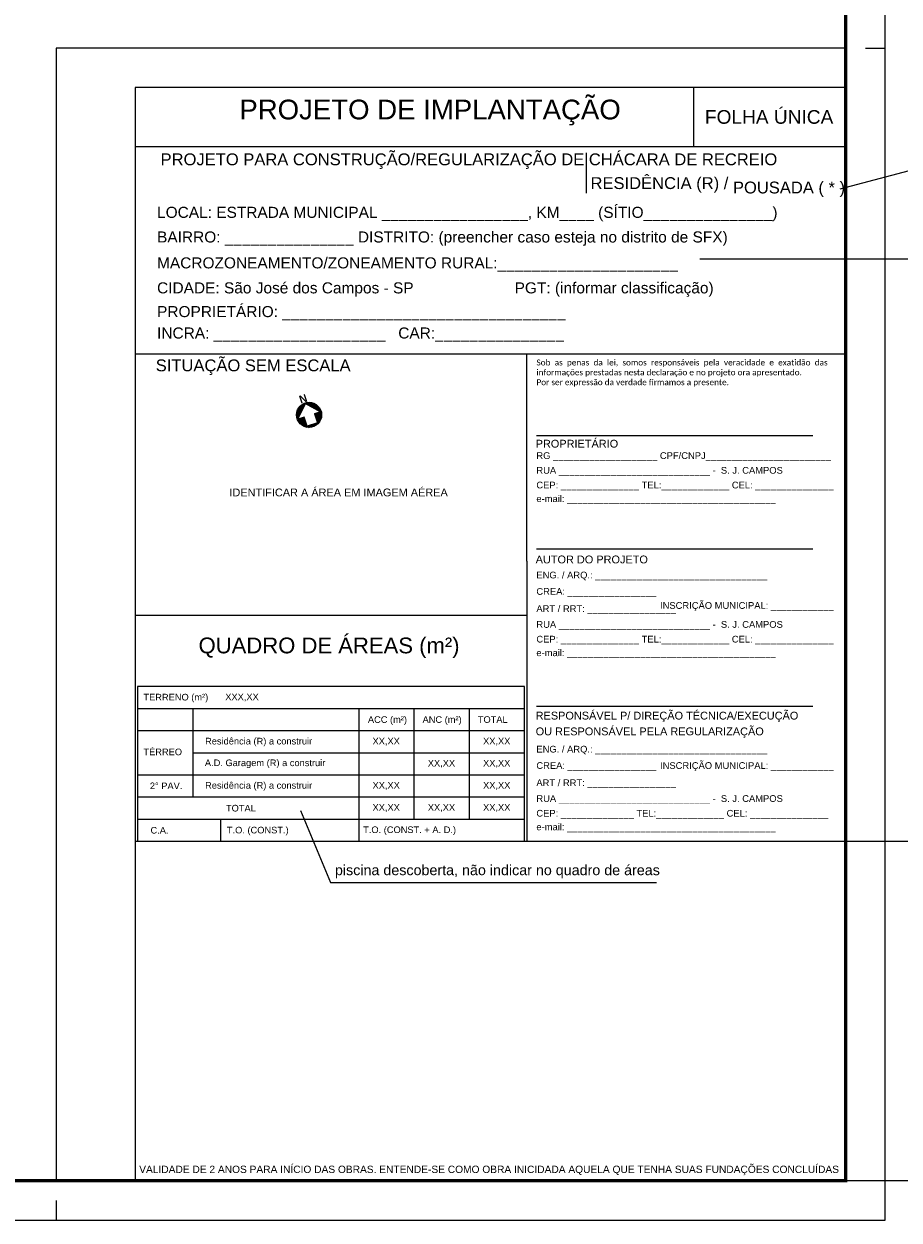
# Model space of a CAD drawing. Header units: millimetres. Extents: x -111 to 66, y -121 to 191.
# Tile 12 of 43: x 31 to 53, y -118 to -87. Entities that reach past the tile are written whole.
import ezdxf
from ezdxf.enums import TextEntityAlignment as Align

# ---------------------------------------------------------------- set-up
doc = ezdxf.new("R2010")
doc.units = ezdxf.units.MM
for name, color, linetype in [('1', 1, 'Continuous'), ('2', 2, 'Continuous'), ('AR-FLH', 2, 'Continuous'), ('Cotas', 1, 'Continuous'), ('Texto', 1, 'Continuous')]:
    doc.layers.add(name, color=color, linetype=linetype)
doc.styles.add('Arial', font='arial.ttf')
doc.styles.add('ROMANS', font='romans')
doc.styles.add('Technic', font='techl___.ttf')
doc.styles.add('TECHNICBOLD', font='teb_____.pfb')
doc.dimstyles.new('Copy of INTERNA', dxfattribs={"dimtxt": 0.5, "dimasz": 0.15, "dimexe": 0.1, "dimexo": 0.06, "dimgap": 0.09, "dimtad": 1, "dimzin": 0, "dimdsep": 46, "dimtxsty": 'ROMANS', "dimblk1": 'OBLIQUE', "dimblk2": 'OBLIQUE', "dimsah": 1, "dimcen": 0.09, "dimclrd": 256, "dimclre": 256, "dimadec": 0, "dimazin": 0, "dimtfac": 0.666667, "dimtofl": 0, "dimtmove": 2, "dimatfit": 3, "dimldrblk": 'OBLIQUE', "dimfxl": 1, "dimtolj": 1, "dimtzin": 0, "dimarcsym": 0})

# ---------------------------------------------------------------- blocks, each defined once
blk = doc.blocks.new('*X43')
at = {"color": 0}
for p, q in [((-24, 1.5), (-20.3, 1.5)), ((-24, 0), (-21.8, 0)), ((-23.8, 3), (-18.9, 3)), ((-23.6, 4.5), (-17.5, 4.5)), ((-23.2, 6), (-16.1, 6)), ((-22.8, 7.5), (-14.6, 7.5)), ((-22.2, 9), (-13.2, 9)), ((-21.6, 10.5), (-11.8, 10.5)), ((-20.8, 12), (-10.3, 12)), ((-19.8, 13.5), (-8.9, 13.5)), ((-18.7, 15), (-7.5, 15)), ((-17.4, 16.5), (-6.1, 16.5)), ((-15.9, 18), (-4.6, 18)), ((-14, 19.5), (-3.2, 19.5)), ((-11.6, 21), (-1.8, 21)), ((-8.4, 22.5), (-0.3, 22.5)), ((0.3, 22.5), (8.4, 22.5)), ((1.8, 21), (11.6, 21)), ((3.2, 19.5), (14, 19.5)), ((4.6, 18), (15.9, 18)), ((6.1, 16.5), (17.4, 16.5)), ((7.5, 15), (18.7, 15)), ((8.9, 13.5), (19.8, 13.5)), ((10.3, 12), (20.8, 12)), ((11.8, 10.5), (21.6, 10.5)), ((13.2, 9), (22.2, 9)), ((14.6, 7.5), (22.8, 7.5)), ((16.1, 6), (23.2, 6)), ((17.5, 4.5), (23.6, 4.5)), ((18.9, 3), (23.8, 3)), ((20.3, 1.5), (24, 1.5)), ((21.8, 0), (24, 0)), ((-24, -1.5), (-10.3, -1.5)), ((-23.8, -3), (-10.3, -3)), ((-23.6, -4.5), (-10.3, -4.5)), ((-23.2, -6), (-10.3, -6)), ((-22.8, -7.5), (-10.3, -7.5)), ((-22.2, -9), (-10.3, -9)), ((-21.6, -10.5), (-10.3, -10.5)), ((-20.8, -12), (-10.3, -12)), ((-19.8, -13.5), (-10.3, -13.5)), ((-18.7, -15), (-10.3, -15)), ((-17.4, -16.5), (-10.3, -16.5)), ((-15.9, -18), (-10.3, -18)), ((-14, -19.5), (14, -19.5)), ((-11.6, -21), (11.6, -21)), ((-8.4, -22.5), (8.4, -22.5)), ((10.3, -1.5), (24, -1.5)), ((10.3, -3), (23.8, -3)), ((10.3, -4.5), (23.6, -4.5)), ((10.3, -6), (23.2, -6)), ((10.3, -7.5), (22.8, -7.5)), ((10.3, -9), (22.2, -9)), ((10.3, -10.5), (21.6, -10.5)), ((10.3, -12), (20.8, -12)), ((10.3, -13.5), (19.8, -13.5)), ((10.3, -15), (18.7, -15)), ((10.3, -16.5), (17.4, -16.5)), ((10.3, -18), (15.9, -18))]:
    blk.add_line(p, q, dxfattribs=at)
blk = doc.blocks.new('NORT')
for p, q in [((-0.302, -0.015), (0, 0.302)), ((0, 0.302), (0.302, -0.015)), ((-0.136, -0.015), (-0.302, -0.015)), ((-0.136, -0.257), (-0.136, -0.015)), ((0.136, -0.257), (-0.136, -0.257)), ((0.302, -0.015), (0.136, -0.015)), ((0.136, -0.015), (0.136, -0.257))]:
    blk.add_line(p, q)
blk.add_circle((0, 0), 0.317)
at = {"xscale": 0.013225, "yscale": 0.013225, "zscale": 0.013225}
blk.add_blockref('*X43', (0, 0), dxfattribs=at)
at = {"style": 'TECHNICBOLD'}
blk.add_text('N', height=0.2, dxfattribs=at).set_placement((-0.016, 0.434), align=Align.MIDDLE_CENTER)
blk = doc.blocks.new('_OBLIQUE')
at = {"color": 0, "linetype": 'ByBlock'}
blk.add_line((-0.5, -0.5), (0.5, 0.5), dxfattribs=at)
blk = doc.blocks.new('*D382')
at = {"layer": 'Cotas', "lineweight": -2}
for p, q in [((51.657, -108.073), (54.136, -108.073)), ((54.036, -108.073), (54.036, -116.675)), ((51.657, -116.675), (54.136, -116.675))]:
    blk.add_line(p, q, dxfattribs=at)
at = {"layer": 'Defpoints', "color": 0}
for p in [(51.597, -108.073), (51.597, -116.675), (54.036, -116.675)]:
    blk.add_point(p, dxfattribs=at)
at = {"layer": 'Cotas', "lineweight": -2, "xscale": 0.15, "yscale": 0.15, "zscale": 0.15}
for p, rotation in [((54.036, -108.073), 90), ((54.036, -116.675), 270)]:
    blk.add_blockref('_OBLIQUE', p, dxfattribs=dict(at, rotation=rotation))
at = {"layer": 'Cotas', "color": 0, "insert": (53.691, -112.374), "char_height": 0.5, "attachment_point": 5, "rotation": 90, "style": 'Arial'}
blk.add_mtext('\\A1;8.60', dxfattribs=at)

msp = doc.modelspace()

# ---------------------------------------------------------------- linework, layer by layer
at = {"color": 1}
msp.add_lwpolyline([(52.7129, -117.6754), (52.7129, -33.5754), (-66.1871, -33.5754), (-66.1871, -117.6754)], close=True, dxfattribs=at)
at = {"color": 5, "linetype": 'Continuous', "const_width": 0.0833}
msp.add_lwpolyline([(-63.6871, -34.5754), (51.7129, -34.5754), (51.7129, -116.6754), (-63.6871, -116.6754)], close=True, dxfattribs=at)
at = {"layer": '2'}
for p, q in [((51.7129, -87.9754), (31.7129, -87.9754)), ((31.7129, -87.9754), (31.7129, -116.6754)), ((52.2129, -87.9754), (52.7129, -87.9754)), ((37.8965, -107.2971), (38.6588, -109.1228)), ((38.6588, -109.1228), (46.9162, -109.1228)), ((31.7129, -117.1754), (31.7129, -117.6754))]:
    msp.add_line(p, q, dxfattribs=at)
at = {"layer": 'AR-FLH'}
for p, q in [((51.7129, -88.9754), (33.7129, -88.9754)), ((33.7129, -88.9754), (33.7129, -116.6754)), ((51.7129, -88.9754), (34.6844, -88.9754)), ((51.7129, -88.9754), (51.7129, -116.6754)), ((51.5967, -116.6754), (33.7129, -116.6754))]:
    msp.add_line(p, q, dxfattribs=at)
at = {"layer": 'Cotas'}
for p, q in [((33.7737, -104.7134), (43.5737, -104.7134)), ((35.1737, -104.7134), (35.1737, -106.9534)), ((39.3737, -104.7134), (39.3737, -107.5134)), ((40.7737, -104.7134), (40.7737, -107.5134)), ((42.1737, -104.7134), (42.1737, -107.5134)), ((33.7737, -105.2734), (43.5737, -105.2734)), ((35.1737, -105.8334), (43.5737, -105.8334)), ((33.7737, -106.3934), (43.5737, -106.3934)), ((33.7737, -106.9534), (43.5737, -106.9534)), ((33.7737, -106.9534), (43.5737, -106.9534)), ((33.7737, -107.5134), (43.5737, -107.5134)), ((33.7737, -107.5134), (43.5737, -107.5134)), ((35.8737, -107.5134), (35.8737, -108.0734)), ((39.3737, -107.5134), (39.3737, -108.0734))]:
    msp.add_line(p, q, dxfattribs=at)
msp.add_lwpolyline([(33.7737, -108.0734), (43.5737, -108.0734), (43.5737, -104.1534), (33.7737, -104.1534)], close=True, dxfattribs=at)
at = {"layer": 'Texto', "color": 3}
for p, q in [((33.7129, -88.9754), (33.7129, -116.6754)), ((51.7129, -88.9754), (33.7129, -88.9754))]:
    msp.add_line(p, q, dxfattribs=at)
at = {"layer": 'Texto'}
for p, q in [((47.8664, -90.4754), (47.8664, -88.9754)), ((33.7129, -90.4754), (49.0036, -90.4754)), ((49.0036, -90.4754), (51.7129, -90.4754)), ((45.1405, -90.6295), (45.1405, -91.653)), ((33.7129, -95.7214), (43.6023, -95.7214)), ((43.6023, -95.7214), (51.7129, -95.7214)), ((43.6344, -100.9776), (43.6344, -95.7214)), ((43.8763, -97.793), (50.8763, -97.793)), ((43.8763, -100.6623), (50.8763, -100.6623)), ((43.6344, -100.9776), (43.6344, -108.0734)), ((33.7129, -102.351), (43.6344, -102.351)), ((43.8763, -104.6529), (50.8763, -104.6529)), ((33.7129, -108.0734), (43.6344, -108.0734)), ((43.6344, -108.0734), (51.7129, -108.0734))]:
    msp.add_line(p, q, dxfattribs=at)
at = {"layer": 'Texto', "color": 2}
for p, q in [((51.5733, -91.5426), (53.7925, -90.959)), ((48.0207, -93.3172), (53.7925, -93.3172))]:
    msp.add_line(p, q, dxfattribs=at)

# ---------------------------------------------------------------- block references
at = {"layer": 'Texto', "linetype": 'Continuous', "rotation": 18.11857017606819}
msp.add_blockref('NORT', (38.1171, -97.2712), dxfattribs=at)

# ---------------------------------------------------------------- texts
at = {"layer": '1', "char_height": 0.3, "attachment_point": 1, "style": 'Technic'}
for s, insert in [('\\pxt67,75,78;{\\fArial|b0|i0|c0|p34;PROJETO PARA CONSTRUÇÃO/REGULARIZAÇÃO DE CHÁCARA DE RECREIO}', (34.3549, -90.6467)), ('\\pxt67,75,78;{\\fArial|b0|i0|c0|p34;RESIDÊNCIA (R) /}', (45.2478, -91.2488)), ('\\pxt67,75,78;{\\fArial|b0|i0|c0|p34;POUSADA ( * )}', (48.8558, -91.3606)), ('\\pxt67,75,78;{\\fArial|b0|i0|c0|p34;SITUAÇÃO SEM ESCALA}', (34.2324, -95.8676))]:
    msp.add_mtext_dynamic_manual_height_columns(s, width=17.028575, gutter_width=12.5, heights=[0], dxfattribs=dict(at, insert=insert))
at = {"layer": 'Texto', "style": 'Arial'}
msp.add_text('FOLHA ÚNICA', height=0.3465, dxfattribs=at).set_placement((49.772, -89.6798), align=Align.MIDDLE)
for s, height, p in [('LOCAL: ESTRADA MUNICIPAL _________________, KM____ (SÍTIO_______________)', 0.28, (34.2656, -92.1396)), ('BAIRRO: _______________ DISTRITO: (preencher caso esteja no distrito de SFX)', 0.28, (34.2656, -92.7639)), ('MACROZONEAMENTO/ZONEAMENTO RURAL:_____________________', 0.28, (34.2656, -93.4205)), ('CIDADE: São José dos Campos - SP                             ', 0.28, (34.2656, -94.0536)), ('PGT: (informar classificação)', 0.28, (43.3243, -94.0536)), ('PROPRIETÁRIO: _________________________________', 0.28, (34.2656, -94.6546)), ('INCRA: ____________________   CAR:_______________', 0.28, (34.2656, -95.1975)), ('RG ____________________ CPF/CNPJ________________________', 0.17, (43.8755, -98.3042)), ('RUA _____________________________ -  S. J. CAMPOS', 0.17, (43.8755, -98.6774)), ('CEP: _______________ TEL:_____________ CEL: _______________', 0.17, (43.8755, -99.0505)), ('e-mail: ________________________________________', 0.17, (43.8755, -99.3962)), ('ENG. / ARQ.: _________________________________', 0.17, (43.8755, -101.3308)), ('CREA: _________________', 0.17, (43.8755, -101.746)), ('ART / RRT: _________________', 0.17, (43.8755, -102.1823)), ('INSCRIÇÃO MUNICIPAL: ____________', 0.17, (47.008, -102.1016)), ('RUA _____________________________ -  S. J. CAMPOS', 0.17, (43.8755, -102.5819)), ('CEP: _______________ TEL:_____________ CEL: _______________', 0.17, (43.8755, -102.955)), ('e-mail: ________________________________________', 0.17, (43.8755, -103.3008)), ('TERRENO (m²)', 0.168, (33.9202, -104.4245)), ('XXX,XX', 0.168, (35.9939, -104.4185)), ('ACC (m²)', 0.168, (39.6068, -104.9927)), ('ANC (m²)', 0.168, (40.9918, -104.9927)), ('TOTAL', 0.168, (42.3918, -104.9927)), ('XX,XX', 0.168, (39.7253, -105.5385)), ('XX,XX', 0.168, (42.5253, -105.5385)), ('TÉRREO', 0.168, (33.9202, -105.8123)), ('ENG. / ARQ.: _________________________________', 0.17, (43.8755, -105.7424)), ('XX,XX', 0.168, (41.1253, -106.0985)), ('XX,XX', 0.168, (42.5253, -106.0985)), ('CREA: _________________', 0.17, (43.8755, -106.1576)), ('INSCRIÇÃO MUNICIPAL: ____________', 0.17, (47.008, -106.1576)), ('2° PAV.', 0.168, (34.0828, -106.672)), ('XX,XX', 0.168, (39.7253, -106.6585)), ('XX,XX', 0.168, (42.5253, -106.6585)), ('ART / RRT: _________________', 0.17, (43.8755, -106.5939)), ('RUA _____________________________ -  S. J. CAMPOS', 0.17, (43.8755, -106.9935)), ('TOTAL', 0.168, (36.0112, -107.2378)), ('XX,XX', 0.168, (39.7253, -107.2185)), ('XX,XX', 0.168, (41.1253, -107.2185)), ('XX,XX', 0.168, (42.5253, -107.2185)), ('CEP: ______________ TEL:_____________ CEL: _______________', 0.17, (43.8755, -107.3667)), ('C.A.', 0.168, (34.0999, -107.7978)), ('T.O. (CONST.) ', 0.168, (36.0348, -107.7935)), ('T.O. (CONST. + A. D.)', 0.168, (39.4866, -107.7846)), ('e-mail: ________________________________________', 0.17, (43.8755, -107.7124))]:
    msp.add_text(s, height=height, dxfattribs=at).set_placement(p, align=Align.MIDDLE_LEFT)
at = {"layer": 'Texto', "color": 3, "style": 'Arial'}
for s, p in [('PROPRIETÁRIO', (43.8576, -98.002)), ('AUTOR DO PROJETO', (43.8576, -100.9357)), ('RESPONSÁVEL P/ DIREÇÃO TÉCNICA/EXECUÇÃO', (43.8576, -104.8927)), ('OU RESPONSÁVEL PELA REGULARIZAÇÃO', (43.8576, -105.2926))]:
    msp.add_text(s, height=0.198, dxfattribs=at).set_placement(p, align=Align.MIDDLE_LEFT)
msp.add_text('VALIDADE DE 2 ANOS PARA INÍCIO DAS OBRAS. ENTENDE-SE COMO OBRA INICIDADA AQUELA QUE TENHA SUAS FUNDAÇÕES CONCLUÍDAS ', height=0.1848, dxfattribs=at).set_placement((42.7139, -116.3924), align=Align.MIDDLE)
at = {"layer": 'Texto', "color": 3, "attachment_point": 1, "style": 'Arial'}
for s, width, insert, char_height in [('\\pxt67,75,78;{\\fArial|b0|i0|c0|p34;PROJETO DE IMPLANTAÇÃO}', 17.028575, (36.3505, -89.2841), 0.5), ('\\pxqc;{\\f@Arial Unicode MS|b0|i0|c0|p34;IDENTIFICAR A ÁREA EM IMAGEM AÉREA}', 7.162201, (35.2839, -99.1389), 0.198)]:
    msp.add_mtext_dynamic_manual_height_columns(s, width=width, gutter_width=12.5, heights=[0], dxfattribs=dict(at, insert=insert, char_height=char_height))
at = {"layer": 'Texto', "attachment_point": 1}
for s, width, gutter_width, heights, insert, char_height, style in [('\\pxqj;{\\fCalibri|b0|i0|c0|p34;Sob as penas da lei, somos responsáveis pela veracidade e exatidão das informações prestadas nesta declaração e no projeto ora apresentado.\\P\\pq*;Por ser expressão da verdade firmamos a presente.}', 7.355124, 15, [24.6887], (43.8774, -95.8695), 0.15, 'ROMANS'), ('\\pxqc;{\\f@Arial Unicode MS|b0|i0|c0|p34;QUADRO DE ÁREAS (m²)}', 8.527638, 12.5, [0], (34.3592, -102.9145), 0.4, 'Technic'), (' Residência (R) a construir ', 59.520775, 15, [0], (35.4174, -105.4554), 0.168, 'Arial'), ('A.D. Garagem (R) a construir ', 59.520775, 15, [0], (35.4773, -106.0045), 0.168, 'Arial'), (' Residência (R) a construir ', 59.520775, 15, [0], (35.4174, -106.5754), 0.168, 'Arial')]:
    msp.add_mtext_dynamic_manual_height_columns(s, width=width, gutter_width=gutter_width, heights=heights, dxfattribs=dict(at, insert=insert, char_height=char_height, style=style))
at = {"layer": 'Texto', "color": 2, "insert": (38.7717, -108.6763), "char_height": 0.2592, "attachment_point": 1, "style": 'Arial'}
msp.add_mtext_dynamic_manual_height_columns('\\pxqj;piscina descoberta, não indicar no quadro de áreas', width=32.41221, gutter_width=15, heights=[5.0094], dxfattribs=at)

# ---------------------------------------------------------------- dimensions: what is measured, and where the dimension line sits
at = {"layer": 'Cotas'}
dim = msp.add_linear_dim(base=(54.0365, -116.6754), p1=(51.5967, -108.0734), p2=(51.5967, -116.6754), angle=90, dimstyle='Copy of INTERNA', override={"dimscale": 1, "dimtxsty": 'Arial'}, dxfattribs=at)
dim.commit()
dim.dimension.update_dxf_attribs({"geometry": '*D382', "text_midpoint": (53.6912, -112.3744)})

doc.saveas('drawing.dxf')
